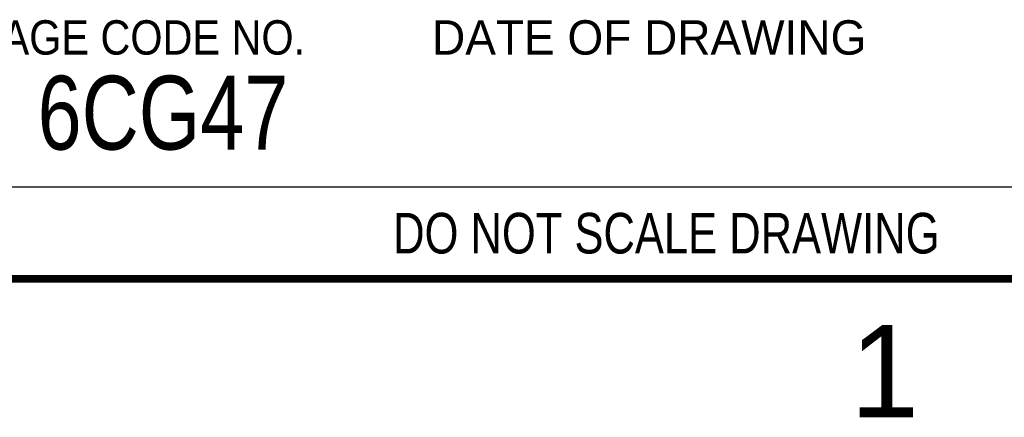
# Model space of a CAD drawing. Header units: inches. Extents: x 0 to 22, y 0 to 17.
# Tile 87 of 106: x 16.9 to 19.6, y 0.1 to 1.2. Entities that reach past the tile are written whole.
import ezdxf

# ---------------------------------------------------------------- set-up
doc = ezdxf.new("R2010")
doc.units = ezdxf.units.IN
doc.header["$LTSCALE"] = 1.21
doc.header["$MEASUREMENT"] = 0
doc.layers.get('0').update_dxf_attribs({"linetype": 'CONTINUOUS'})
doc.styles.add('TEXTSTYLE_2', font='txt')
doc.styles.add('TEXTSTYLE_3', font='txt', dxfattribs={"width": 0.9})
doc.styles.add('TEXTSTYLE_4', font='txt', dxfattribs={"width": 0.8})

msp = doc.modelspace()

# ---------------------------------------------------------------- linework, layer by layer
at = {"color": 7, "linetype": 'CONTINUOUS', "true_color": 0x1c1c1c}
msp.add_line((16.3751, 0.7496), (21.5001, 0.7496), dxfattribs=at)
at = {"color": 2, "linetype": 'CONTINUOUS', "const_width": 0.02}
msp.add_lwpolyline([(0.5, 0.5), (21.5, 0.5)], dxfattribs=at)

# ---------------------------------------------------------------- texts
at = {"color": 2, "linetype": 'CONTINUOUS', "line_spacing_factor": 0.9}
for s, insert, char_height, width, attachment_point, style in [('CAGE CODE NO.', (16.8114, 1.2002), 0.093, 1.0881, 1, 'TEXTSTYLE_3'), ('DATE OF DRAWING', (18.0565, 1.2002), 0.093, 1.395, 1, 'TEXTSTYLE_2'), ('6CG47', (16.9898, 1.05), 0.2, 0.8, 1, 'TEXTSTYLE_4'), ('DO NOT SCALE DRAWING', (18.6901, 0.6787), 0.11, 1.76, 2, 'TEXTSTYLE_4'), ('1', (19.1875, 0.375), 0.25, 0.25, 1, 'TEXTSTYLE_2')]:
    msp.add_mtext(s, dxfattribs=dict(at, insert=insert, char_height=char_height, width=width, attachment_point=attachment_point, style=style))

doc.saveas('drawing.dxf')
